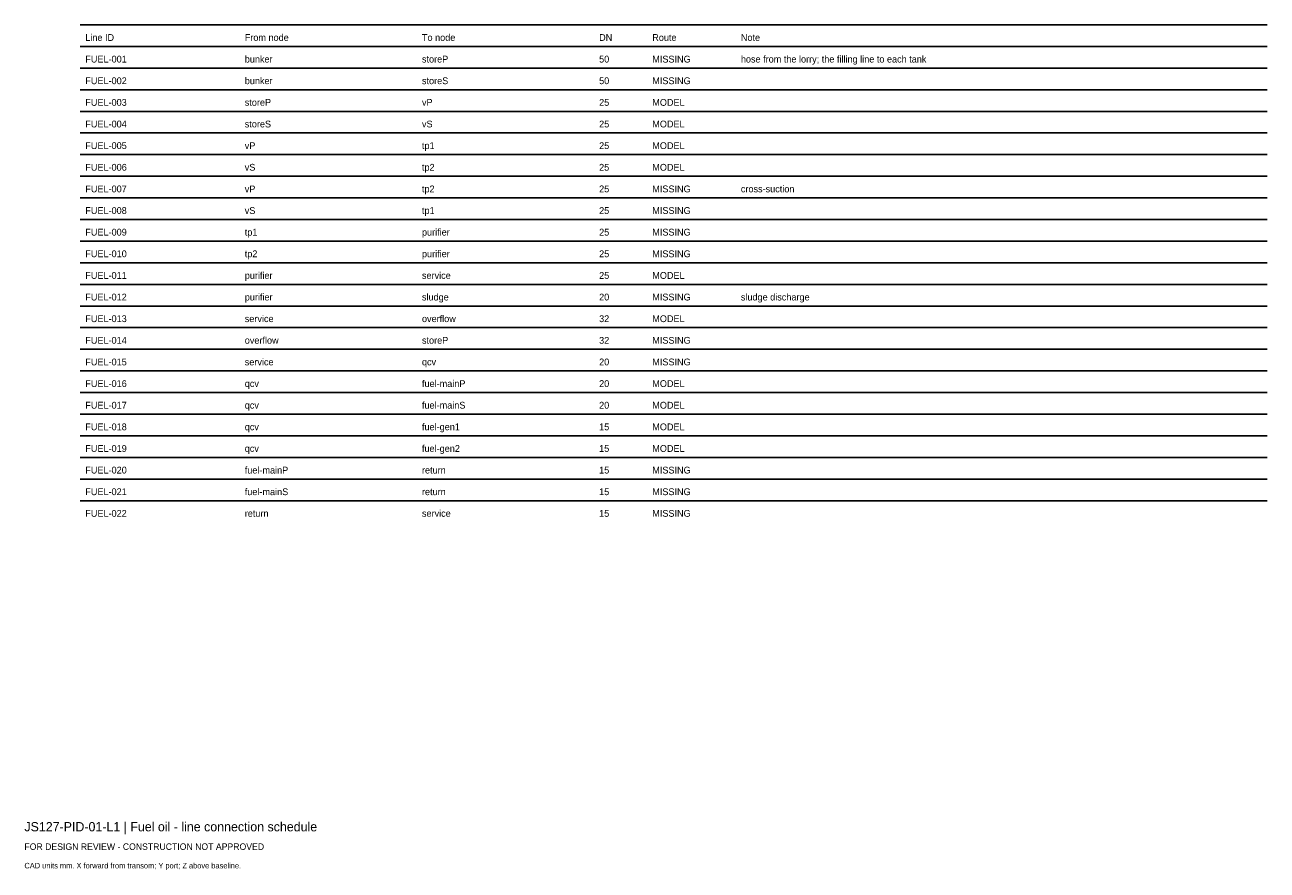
# Model space of a CAD drawing. Header units: millimetres. Extents: x 0 to 402, y -25 to 249.
import ezdxf

# ---------------------------------------------------------------- set-up
doc = ezdxf.new("R2010")
doc.units = ezdxf.units.MM
doc.layers.add('ANNOTATION', color=7, linetype='Continuous')
doc.layers.add('GEOMETRY', color=7, linetype='Continuous')

msp = doc.modelspace()

# ---------------------------------------------------------------- linework, layer by layer
at = {"layer": 'GEOMETRY'}
for p, q in [((18, 249), (402, 249)), ((18, 242), (402, 242)), ((18, 235), (402, 235)), ((18, 228), (402, 228)), ((18, 221), (402, 221)), ((18, 214), (402, 214)), ((18, 207), (402, 207)), ((18, 200), (402, 200)), ((18, 193), (402, 193)), ((18, 186), (402, 186)), ((18, 179), (402, 179)), ((18, 172), (402, 172)), ((18, 165), (402, 165)), ((18, 158), (402, 158)), ((18, 151), (402, 151)), ((18, 144), (402, 144)), ((18, 137), (402, 137)), ((18, 130), (402, 130)), ((18, 123), (402, 123)), ((18, 116), (402, 116)), ((18, 109), (402, 109)), ((18, 102), (402, 102)), ((18, 95), (402, 95))]:
    msp.add_line(p, q, dxfattribs=at)

# ---------------------------------------------------------------- texts
at = {"layer": 'ANNOTATION'}
for s, height, p in [('Line ID', 2.2, (19.7, 243.8)), ('From node', 2.2, (71.28, 243.8)), ('To node', 2.2, (128.6, 243.8)), ('DN', 2.2, (185.91, 243.8)), ('Route', 2.2, (203.1, 243.8)), ('Note', 2.2, (231.76, 243.8)), ('FUEL-001', 2.2, (19.7, 236.8)), ('bunker', 2.2, (71.28, 236.8)), ('storeP', 2.2, (128.6, 236.8)), ('50', 2.2, (185.91, 236.8)), ('MISSING', 2.2, (203.1, 236.8)), ('hose from the lorry; the filling line to each tank', 2.2, (231.76, 236.8)), ('FUEL-002', 2.2, (19.7, 229.8)), ('bunker', 2.2, (71.28, 229.8)), ('storeS', 2.2, (128.6, 229.8)), ('50', 2.2, (185.91, 229.8)), ('MISSING', 2.2, (203.1, 229.8)), ('FUEL-003', 2.2, (19.7, 222.8)), ('storeP', 2.2, (71.28, 222.8)), ('vP', 2.2, (128.6, 222.8)), ('25', 2.2, (185.91, 222.8)), ('MODEL', 2.2, (203.1, 222.8)), ('FUEL-004', 2.2, (19.7, 215.8)), ('storeS', 2.2, (71.28, 215.8)), ('vS', 2.2, (128.6, 215.8)), ('25', 2.2, (185.91, 215.8)), ('MODEL', 2.2, (203.1, 215.8)), ('FUEL-005', 2.2, (19.7, 208.8)), ('vP', 2.2, (71.28, 208.8)), ('tp1', 2.2, (128.6, 208.8)), ('25', 2.2, (185.91, 208.8)), ('MODEL', 2.2, (203.1, 208.8)), ('FUEL-006', 2.2, (19.7, 201.8)), ('vS', 2.2, (71.28, 201.8)), ('tp2', 2.2, (128.6, 201.8)), ('25', 2.2, (185.91, 201.8)), ('MODEL', 2.2, (203.1, 201.8)), ('FUEL-007', 2.2, (19.7, 194.8)), ('vP', 2.2, (71.28, 194.8)), ('tp2', 2.2, (128.6, 194.8)), ('25', 2.2, (185.91, 194.8)), ('MISSING', 2.2, (203.1, 194.8)), ('cross-suction', 2.2, (231.76, 194.8)), ('FUEL-008', 2.2, (19.7, 187.8)), ('vS', 2.2, (71.28, 187.8)), ('tp1', 2.2, (128.6, 187.8)), ('25', 2.2, (185.91, 187.8)), ('MISSING', 2.2, (203.1, 187.8)), ('FUEL-009', 2.2, (19.7, 180.8)), ('tp1', 2.2, (71.28, 180.8)), ('purifier', 2.2, (128.6, 180.8)), ('25', 2.2, (185.91, 180.8)), ('MISSING', 2.2, (203.1, 180.8)), ('FUEL-010', 2.2, (19.7, 173.8)), ('tp2', 2.2, (71.28, 173.8)), ('purifier', 2.2, (128.6, 173.8)), ('25', 2.2, (185.91, 173.8)), ('MISSING', 2.2, (203.1, 173.8)), ('FUEL-011', 2.2, (19.7, 166.8)), ('purifier', 2.2, (71.28, 166.8)), ('service', 2.2, (128.6, 166.8)), ('25', 2.2, (185.91, 166.8)), ('MODEL', 2.2, (203.1, 166.8)), ('FUEL-012', 2.2, (19.7, 159.8)), ('purifier', 2.2, (71.28, 159.8)), ('sludge', 2.2, (128.6, 159.8)), ('20', 2.2, (185.91, 159.8)), ('MISSING', 2.2, (203.1, 159.8)), ('sludge discharge', 2.2, (231.76, 159.8)), ('FUEL-013', 2.2, (19.7, 152.8)), ('service', 2.2, (71.28, 152.8)), ('overflow', 2.2, (128.6, 152.8)), ('32', 2.2, (185.91, 152.8)), ('MODEL', 2.2, (203.1, 152.8)), ('FUEL-014', 2.2, (19.7, 145.8)), ('overflow', 2.2, (71.28, 145.8)), ('storeP', 2.2, (128.6, 145.8)), ('32', 2.2, (185.91, 145.8)), ('MISSING', 2.2, (203.1, 145.8)), ('FUEL-015', 2.2, (19.7, 138.8)), ('service', 2.2, (71.28, 138.8)), ('20', 2.2, (185.91, 138.8)), ('MISSING', 2.2, (203.1, 138.8)), ('qcv', 2.2, (128.6, 138.8)), ('FUEL-016', 2.2, (19.7, 131.8)), ('qcv', 2.2, (71.28, 131.8)), ('fuel-mainP', 2.2, (128.6, 131.8)), ('20', 2.2, (185.91, 131.8)), ('MODEL', 2.2, (203.1, 131.8)), ('FUEL-017', 2.2, (19.7, 124.8)), ('qcv', 2.2, (71.28, 124.8)), ('fuel-mainS', 2.2, (128.6, 124.8)), ('20', 2.2, (185.91, 124.8)), ('MODEL', 2.2, (203.1, 124.8)), ('FUEL-018', 2.2, (19.7, 117.8)), ('qcv', 2.2, (71.28, 117.8)), ('fuel-gen1', 2.2, (128.6, 117.8)), ('15', 2.2, (185.91, 117.8)), ('MODEL', 2.2, (203.1, 117.8)), ('FUEL-019', 2.2, (19.7, 110.8)), ('fuel-gen2', 2.2, (128.6, 110.8)), ('15', 2.2, (185.91, 110.8)), ('MODEL', 2.2, (203.1, 110.8)), ('qcv', 2.2, (71.28, 110.8)), ('FUEL-020', 2.2, (19.7, 103.8)), ('fuel-mainP', 2.2, (71.28, 103.8)), ('return', 2.2, (128.6, 103.8)), ('15', 2.2, (185.91, 103.8)), ('MISSING', 2.2, (203.1, 103.8)), ('FUEL-021', 2.2, (19.7, 96.8)), ('fuel-mainS', 2.2, (71.28, 96.8)), ('return', 2.2, (128.6, 96.8)), ('15', 2.2, (185.91, 96.8)), ('MISSING', 2.2, (203.1, 96.8)), ('FUEL-022', 2.2, (19.7, 89.8)), ('return', 2.2, (71.28, 89.8)), ('service', 2.2, (128.6, 89.8)), ('15', 2.2, (185.91, 89.8)), ('MISSING', 2.2, (203.1, 89.8)), ('JS127-PID-01-L1 | Fuel oil - line connection schedule', 3, (0, -12)), ('FOR DESIGN REVIEW - CONSTRUCTION NOT APPROVED', 2.1, (0, -18)), ('CAD units mm. X forward from transom; Y port; Z above baseline.', 1.8, (0, -24))]:
    msp.add_text(s, height=height, dxfattribs=at).set_placement(p)

doc.saveas('drawing.dxf')
